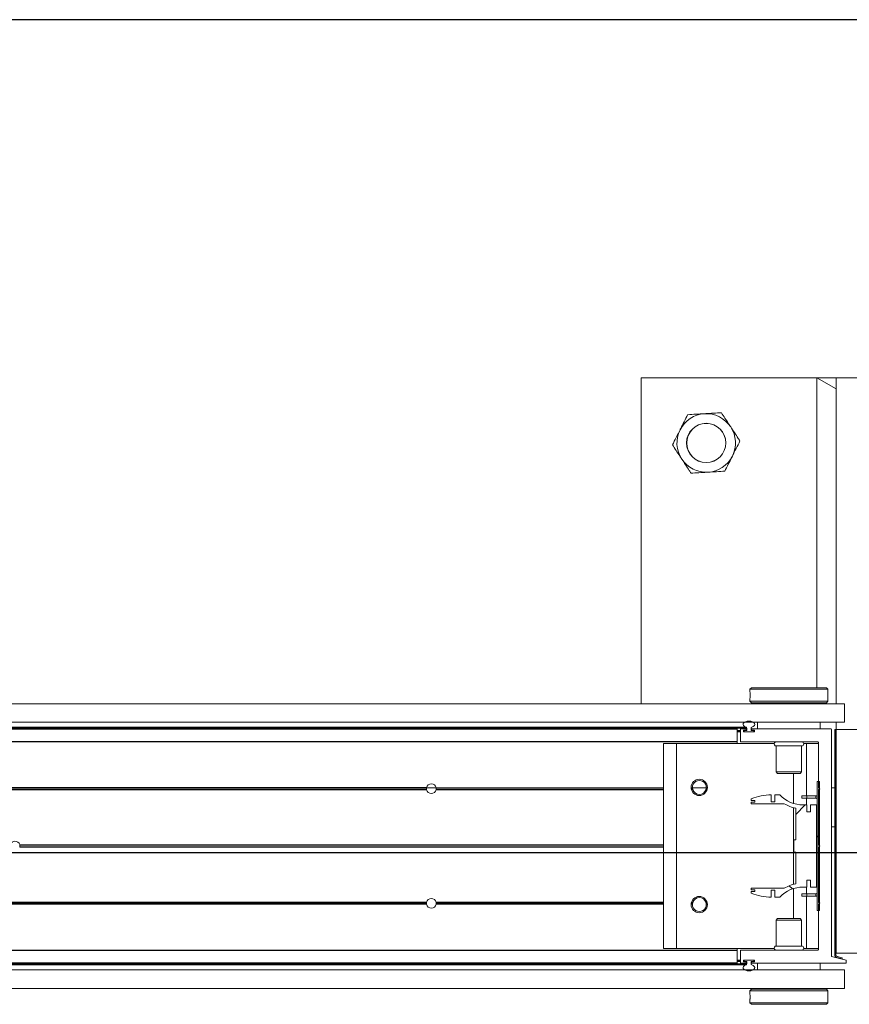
# Model space of a CAD drawing. Header units: feet. Extents: x 0 to 152508, y 0 to 59434.
# Tile 106 of 114: x 152355.9 to 152357.22, y 59421.64 to 59423.21. Entities that reach past the tile are written whole.
import ezdxf

# ---------------------------------------------------------------- set-up
doc = ezdxf.new("R2010")
doc.units = ezdxf.units.FT
doc.header["$LTSCALE"] = 0.1
doc.header["$MEASUREMENT"] = 0
doc.layers.add('Bridge plan$0$BR_P_Rail_Object', color=251, linetype='Continuous', lineweight=30)
doc.layers.add('Bridge plan$0$SC_Scratch7', color=252, linetype='Continuous', lineweight=0)

# ---------------------------------------------------------------- blocks, each defined once
blk = doc.blocks.new('Bridge plan$0$HIGH ST SCREENWALL_13 PANEL PLAN_2')
at = {"layer": 'Bridge plan$0$SC_Scratch7', "lineweight": 0}
h = blk.add_hatch(dxfattribs=at)
h.set_pattern_fill('ANSI34', color=256, scale=0.1, style=0, pattern_type=2)
h.set_pattern_definition([(44.99814199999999, (-37.96426208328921, -14.21874450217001), (-0.5303118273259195, 0.53034622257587), []), (44.99814199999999, (-37.78748578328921, -14.21875020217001), (-0.5303118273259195, 0.53034622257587), []), (44.99814199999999, (-37.61070938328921, -14.21875600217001), (-0.5303118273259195, 0.53034622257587), []), (44.99814199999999, (-37.43393308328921, -14.21876170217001), (-0.5303118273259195, 0.53034622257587), [])])
h.paths.add_polyline_path([(-28.38139605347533, -0.1481617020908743), (-28.38096463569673, -0.1465518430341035), (-28.3894457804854, -0.1442790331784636, -0.3394542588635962), (-28.39129865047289, -0.1418641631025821), (-28.39128694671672, 0.218998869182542), (-28.39295361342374, 0.2189989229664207), (-28.39296531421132, -0.1418641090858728, 0.339454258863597), (-28.38987719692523, -0.1458888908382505)])
h = blk.add_hatch(dxfattribs=at)
h.set_pattern_fill('ANSI31', color=256, scale=0.01, style=0, pattern_type=2)
h.set_pattern_definition([(44.99814199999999, (-37.9729706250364, -14.22072872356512), (-0.08838530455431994, 0.08839103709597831), [])])
h.paths.add_polyline_path([(-28.42108126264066, 0.1355208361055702), (-28.42108795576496, -0.07085375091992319), (-28.41733796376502, -0.07085387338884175), (-28.41733127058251, 0.1355207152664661)])
h = blk.add_hatch(dxfattribs=at)
h.set_pattern_fill('ANSI38', color=256, scale=0.01, style=0, pattern_type=2)
h.set_pattern_definition([(44.99814199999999, (-37.87566250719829, -14.22925975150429), (-0.08838530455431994, 0.08839103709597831), []), (134.998142, (-37.87566250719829, -14.22925975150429), (-0.2651616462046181, 0.0883967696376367), [0.31249937, -0.18749962])])
h.paths.add_polyline_path([(-28.43215755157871, -0.0223247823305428), (-28.43215790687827, -0.03328276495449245), (-28.42254506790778, -0.0332830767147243), (-28.42254081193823, 0.09795025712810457), (-28.43215365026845, 0.09795056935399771), (-28.43215400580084, 0.08699258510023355), (-28.43779704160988, 0.08699276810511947), (-28.43779668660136, 0.09795075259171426), (-28.44343971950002, 0.09795093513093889, -0.2061892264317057), (-28.48107035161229, 0.1141594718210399), (-28.48910839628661, 0.1141597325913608), (-28.48910875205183, 0.1032017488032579), (-28.49468616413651, 0.1032019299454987), (-28.4946858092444, 0.1141599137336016, 0.09842250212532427), (-28.52670695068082, 0.1077961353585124), (-28.52670703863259, 0.1050894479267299), (-28.52097321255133, 0.1050892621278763), (-28.52097329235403, 0.1026286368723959), (-28.52670711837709, 0.1026288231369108), (-28.5267072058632, 0.09992213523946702), (-28.47381644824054, 0.09992041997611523, 0.0857050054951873), (-28.45534931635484, 0.09261790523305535), (-28.45535095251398, 0.04217715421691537), (-28.4586317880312, 0.04217726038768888), (-28.45863242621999, 0.02249226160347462), (-28.45535159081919, 0.02249215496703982), (-28.45535322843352, -0.02794859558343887, 0.08570500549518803), (-28.47382083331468, -0.03524991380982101), (-28.52671159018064, -0.03524819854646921), (-28.52671167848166, -0.03795488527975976), (-28.52097785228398, -0.03795507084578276), (-28.52097793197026, -0.0404156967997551), (-28.52671175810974, -0.0404155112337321), (-28.52671184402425, -0.04312219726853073, 0.09842250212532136), (-28.49469111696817, -0.04948805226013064), (-28.49469076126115, -0.03853007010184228), (-28.48911334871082, -0.03853025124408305), (-28.48911370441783, -0.04948823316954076), (-28.481075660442, -0.0494884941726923, -0.206189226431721), (-28.44344397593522, -0.03328239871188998), (-28.43780094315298, -0.03328258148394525), (-28.43780058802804, -0.0223245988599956)])
for p, q in [((-28.70303891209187, 0.7815078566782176), (-28.70305583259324, 0.2598422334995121)), ((-28.03637358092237, 0.7814862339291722), (-28.70303891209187, 0.7815078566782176)), ((-28.42180555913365, 0.2856696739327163), (-28.42178947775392, 0.7814987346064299)), ((-28.39053953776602, 0.7814977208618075), (-28.42178947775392, 0.7814987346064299)), ((-28.42178947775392, 0.7814987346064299), (-28.39054010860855, 0.7639196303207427)), ((-28.39053953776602, 0.7814977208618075), (-28.39055645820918, 0.2598320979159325)), ((-28.39053953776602, 0.7814977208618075), (-28.39054010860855, 0.7639196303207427)), ((-28.34887295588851, 0.7814963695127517), (-28.39053953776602, 0.7814977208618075)), ((-28.52649285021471, 0.2856730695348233), (-28.5289929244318, 0.2831731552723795)), ((-28.52649285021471, 0.2856730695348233), (-28.40649308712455, 0.2856691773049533)), ((-28.40399317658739, 0.2831691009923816), (-28.40649308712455, 0.2856691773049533)), ((-28.5289929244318, 0.2831731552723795), (-28.52899302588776, 0.2800453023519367)), ((-28.5289929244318, 0.2831731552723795), (-28.40399317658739, 0.2831691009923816)), ((-28.40432721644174, 0.2739746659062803), (-28.40431651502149, 0.2721655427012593)), ((-28.40399327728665, 0.2800399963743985), (-28.40399317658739, 0.2831691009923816)), ((-32.36711100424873, 0.259961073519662), (-28.37753565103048, 0.259831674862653)), ((-28.52899344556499, 0.2671056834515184), (-28.52899354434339, 0.2640590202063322)), ((-28.52899354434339, 0.2640590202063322), (-28.52649363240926, 0.2615589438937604)), ((-28.52899354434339, 0.2640590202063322), (-28.40399379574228, 0.264054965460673)), ((-28.52649363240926, 0.2615589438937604), (-28.40649386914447, 0.2615550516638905)), ((-28.52274363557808, 0.2615588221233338), (-28.52274369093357, 0.2598363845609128)), ((-28.41024391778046, 0.2598327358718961), (-28.41024386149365, 0.2615551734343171)), ((-28.40649386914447, 0.2615550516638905), (-28.40399379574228, 0.264054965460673)), ((-28.40399379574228, 0.264054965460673), (-28.40399369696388, 0.2671040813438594)), ((-28.37753660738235, 0.2303317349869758), (-28.37753565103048, 0.259831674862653)), ((-32.36711196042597, 0.2304611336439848), (-28.37753660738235, 0.2303317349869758)), ((-30.30631928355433, 0.2208079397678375), (-28.53378660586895, 0.2207504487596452)), ((-30.30625873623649, 0.2225402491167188), (-28.53505528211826, 0.2224828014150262)), ((-28.53378660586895, 0.2207504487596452), (-28.53378672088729, 0.2171701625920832)), ((-28.52712006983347, 0.2171699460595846), (-28.52711995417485, 0.2207502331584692)), ((-28.51649500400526, 0.2198362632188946), (-28.51649466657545, 0.2302529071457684)), ((-28.51649466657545, 0.2302529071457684), (-28.41649486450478, 0.2302496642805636)), ((-28.48211973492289, 0.2303351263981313), (-28.48211973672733, 0.2302517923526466)), ((-28.45086979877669, 0.2302507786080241), (-28.45086979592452, 0.2303341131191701)), ((-28.41649486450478, 0.2302496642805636), (-28.41649520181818, 0.2198330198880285)), ((-28.39055741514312, 0.2303321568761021), (-28.39055778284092, 0.218998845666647)), ((-28.54941163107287, 0.2190171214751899), (-30.30637988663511, 0.2190741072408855)), ((-28.54941160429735, 0.2198373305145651), (-30.30635121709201, 0.2198943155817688)), ((-28.54941225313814, 0.1998242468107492), (-28.54941163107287, 0.2190171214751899)), ((-28.54941176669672, 0.2148373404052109), (-28.54420344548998, 0.2148371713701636)), ((-28.54941171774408, 0.2163373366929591), (-28.54420339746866, 0.2163371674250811)), ((-28.54941169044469, 0.2171706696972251), (-28.54420336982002, 0.2171705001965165)), ((-28.54941163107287, 0.2190171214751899), (-28.54941160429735, 0.2198373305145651)), ((-28.54420393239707, 0.1998372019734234), (-28.54420331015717, 0.2190169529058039)), ((-28.5433830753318, 0.2198371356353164), (-28.5352318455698, 0.2198368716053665)), ((-28.53920338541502, 0.2169334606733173), (-28.53920342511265, 0.2156988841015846)), ((-28.53920340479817, 0.2163370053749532), (-28.5382450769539, 0.2163369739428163)), ((-28.53920293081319, 0.2156703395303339), (-28.53824509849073, 0.2156703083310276)), ((-28.53916842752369, 0.2171703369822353), (-28.53824504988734, 0.2171703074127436)), ((-28.5383832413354, 0.2148786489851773), (-28.5225236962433, 0.2148781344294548)), ((-28.53523191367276, 0.2177535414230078), (-28.5383831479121, 0.2177536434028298)), ((-28.53824509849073, 0.2156703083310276), (-28.53824512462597, 0.2148786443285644)), ((-28.5382450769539, 0.2163369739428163), (-28.53824509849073, 0.2156703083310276)), ((-28.53824504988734, 0.2171703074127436), (-28.5382450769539, 0.2163369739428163)), ((-28.53824504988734, 0.2171703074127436), (-28.53722482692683, 0.2171702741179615)), ((-28.53741179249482, 0.214836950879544), (-28.52349515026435, 0.2148364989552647)), ((-28.53378672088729, 0.2171701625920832), (-28.53722482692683, 0.2171702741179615)), ((-28.53441166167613, 0.2190166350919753), (-28.53441167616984, 0.2185737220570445)), ((-28.52349507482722, 0.2171698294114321), (-28.52712006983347, 0.2171699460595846)), ((-28.52649502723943, 0.2185734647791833), (-28.52649501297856, 0.2190163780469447)), ((-28.52252360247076, 0.2177531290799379), (-28.52567484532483, 0.2177532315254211)), ((-28.52567477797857, 0.2198365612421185), (-28.39919044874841, 0.2198324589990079)), ((-28.52266179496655, 0.2156698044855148), (-28.52266177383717, 0.2163364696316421)), ((-28.52170346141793, 0.2156983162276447), (-28.52170342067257, 0.2169328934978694)), ((-28.3983702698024, 0.2190122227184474), (-28.39838206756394, -0.1447501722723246)), ((-28.39295361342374, 0.2189989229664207), (-28.39296531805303, -0.1418641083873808)), ((-28.39295361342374, 0.2189989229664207), (-28.39128694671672, 0.218998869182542)), ((-28.39128694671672, 0.218998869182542), (-28.39129865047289, -0.1418641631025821)), ((-28.39056940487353, -0.1393337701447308), (-28.39055778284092, 0.218998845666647)), ((-28.34889120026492, 0.2189974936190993), (-28.39055778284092, 0.218998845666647)), ((-28.54941228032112, 0.1990040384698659), (-30.30707940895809, 0.1990610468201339)), ((-28.54941225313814, 0.1998242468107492), (-30.30705074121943, 0.1998812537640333)), ((-28.66732879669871, 0.1964037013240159), (-28.66733943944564, -0.1317206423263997)), ((-28.64649550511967, 0.1964030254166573), (-28.66732879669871, 0.1964037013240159)), ((-28.64649550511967, 0.1964030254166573), (-28.64650614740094, -0.1317213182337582)), ((-28.49012278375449, 0.1963979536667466), (-28.64649550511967, 0.1964030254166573)), ((-28.54941236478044, 0.1963998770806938), (-28.54941228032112, 0.1990040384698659)), ((-28.54941228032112, 0.1990040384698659), (-28.54941225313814, 0.1998242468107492)), ((-28.4200244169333, 0.1989998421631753), (-28.54337062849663, 0.1990038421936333)), ((-28.48691261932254, 0.1924403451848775), (-28.48691396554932, 0.1509574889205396)), ((-28.44607936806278, 0.1924390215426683), (-28.48691261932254, 0.1924403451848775)), ((-28.44608071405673, 0.1509561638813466), (-28.44607936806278, 0.1924390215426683)), ((-28.43816258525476, 0.1963962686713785), (-28.44286894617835, 0.1963964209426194)), ((-28.43816258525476, 0.1963962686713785), (-28.43816530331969, 0.1126047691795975)), ((-28.41920429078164, 0.196395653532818), (-28.43816258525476, 0.1963962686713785)), ((-28.41920658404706, 0.1256666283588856), (-28.41920423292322, 0.1981796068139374)), ((-28.48691396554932, 0.1509574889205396), (-28.48454199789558, 0.1485853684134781)), ((-28.44608071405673, 0.1509561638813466), (-28.48691396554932, 0.1509574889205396)), ((-28.44845283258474, 0.1485841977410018), (-28.48454199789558, 0.1485853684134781)), ((-28.45899743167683, 0.1485845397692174), (-28.45899899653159, 0.1003439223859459)), ((-28.44845283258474, 0.1485841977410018), (-28.44608071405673, 0.1509561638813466)), ((-28.42108795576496, -0.07085375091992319), (-28.42108126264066, 0.1355208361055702)), ((-28.41733127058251, 0.1355207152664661), (-28.42108126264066, 0.1355208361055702)), ((-28.41733796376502, -0.07085387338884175), (-28.41733127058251, 0.1355207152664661)), ((-29.04660042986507, 0.1223536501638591), (-30.14316158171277, 0.1223892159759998)), ((-29.04680848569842, 0.1240203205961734), (-30.1431615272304, 0.1240558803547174)), ((-29.04665668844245, 0.1256869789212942), (-30.1431614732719, 0.1257225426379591)), ((-29.04672867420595, 0.1252703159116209), (-29.03126537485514, 0.1252698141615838)), ((-28.66733119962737, 0.1223413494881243), (-29.0313938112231, 0.1223531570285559)), ((-28.66733109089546, 0.1256746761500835), (-29.03133733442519, 0.12568648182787)), ((-28.66733114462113, 0.1240080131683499), (-29.03118564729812, 0.1240198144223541)), ((-28.62090668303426, 0.1256731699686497), (-28.62305367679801, 0.1256732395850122)), ((-28.62071700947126, 0.1240065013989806), (-28.62289265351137, 0.1240065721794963)), ((-28.62026095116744, 0.1223398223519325), (-28.62250876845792, 0.1223398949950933)), ((-28.62088315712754, 0.1252565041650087), (-28.59877928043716, 0.1252557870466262)), ((-28.59757052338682, 0.1223390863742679), (-28.59940167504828, 0.1223391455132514)), ((-28.5971865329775, 0.1240057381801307), (-28.59894550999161, 0.1240057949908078)), ((-28.59702539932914, 0.1256723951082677), (-28.59875572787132, 0.1256724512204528)), ((-28.49468616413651, 0.1032019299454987), (-28.49468580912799, 0.1141599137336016)), ((-28.48910839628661, 0.1141597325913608), (-28.48910875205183, 0.1032017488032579)), ((-28.48107035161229, 0.1141594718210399), (-28.48910839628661, 0.1141597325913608)), ((-28.44584074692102, 0.1088550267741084), (-28.44584062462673, 0.1126050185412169)), ((-28.43750730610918, 0.1126047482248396), (-28.44584062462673, 0.1126050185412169)), ((-28.43750742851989, 0.1088547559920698), (-28.43750730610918, 0.1126047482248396)), ((-28.42349866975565, 0.1126042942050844), (-28.43750730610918, 0.1126047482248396)), ((-28.4234987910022, 0.1088543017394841), (-28.42349866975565, 0.1126042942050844)), ((-28.4192095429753, 0.0344580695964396), (-28.41920669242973, 0.1223333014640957)), ((-28.41920669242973, 0.1223333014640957), (-28.41670664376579, 0.1239998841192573)), ((-28.41670664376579, 0.1239998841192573), (-28.41920658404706, 0.1256666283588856)), ((-28.39837331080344, 0.1252492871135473), (-28.39295665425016, 0.125249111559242)), ((-28.52670711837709, 0.1026288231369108), (-28.5267072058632, 0.09992213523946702)), ((-28.5267072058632, 0.09992213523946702), (-28.47381644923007, 0.09992041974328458)), ((-28.52097329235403, 0.1026286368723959), (-28.52670711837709, 0.1026288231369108)), ((-28.52670695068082, 0.1077961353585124), (-28.52670703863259, 0.1050894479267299)), ((-28.52670703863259, 0.1050894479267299), (-28.52097321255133, 0.1050892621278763)), ((-28.52097321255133, 0.1050892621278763), (-28.52097329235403, 0.1026286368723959)), ((-28.48910875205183, 0.1032017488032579), (-28.49468616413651, 0.1032019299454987)), ((-28.43750742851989, 0.1088547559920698), (-28.44584074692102, 0.1088550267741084)), ((-28.43779668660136, 0.09795075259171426), (-28.4434397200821, 0.09795093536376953)), ((-28.4381654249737, 0.1088547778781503), (-28.43816577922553, 0.09795076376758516)), ((-28.43779704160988, 0.08699276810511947), (-28.43779668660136, 0.09795075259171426)), ((-28.4234987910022, 0.1088543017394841), (-28.43750742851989, 0.1088547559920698)), ((-28.43215365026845, 0.09795056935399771), (-28.43215400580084, 0.08699258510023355)), ((-28.42254081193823, 0.09795025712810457), (-28.43215365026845, 0.09795056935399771)), ((-28.42254506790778, -0.0332830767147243), (-28.42254081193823, 0.09795025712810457)), ((-28.45899921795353, 0.09350242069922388), (-28.45900318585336, -0.02883287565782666)), ((-28.45534931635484, 0.09261790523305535), (-28.45535095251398, 0.04217715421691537)), ((-28.43215400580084, 0.08699258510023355), (-28.43779704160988, 0.08699276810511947)), ((-28.39837533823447, 0.06274941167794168), (-28.39295868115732, 0.06274923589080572)), ((-28.66733404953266, 0.03446611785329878), (-29.69814725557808, 0.03449955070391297)), ((-28.66733411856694, 0.03234152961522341), (-29.69785288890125, 0.03237495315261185)), ((-28.4586317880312, 0.04217726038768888), (-28.45863242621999, 0.02249226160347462)), ((-28.45535095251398, 0.04217715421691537), (-28.4586317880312, 0.04217726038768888)), ((-28.41920968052, 0.030208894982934), (-28.41708502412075, 0.03233341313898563)), ((-28.41708502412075, 0.03233341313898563), (-28.4192095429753, 0.0344580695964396)), ((-28.66733418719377, 0.03021694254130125), (-29.69814739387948, 0.03025037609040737)), ((-28.45863242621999, 0.02249226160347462), (-28.45535159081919, 0.02249215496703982)), ((-28.45535159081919, 0.02249215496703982), (-28.45535322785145, -0.0279485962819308)), ((-28.41921253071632, -0.05766633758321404), (-28.41920968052, 0.030208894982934)), ((-28.43780094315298, -0.03328258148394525), (-28.43780058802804, -0.0223245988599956)), ((-28.43780058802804, -0.0223245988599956), (-28.43215755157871, -0.0223247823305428)), ((-28.43215755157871, -0.0223247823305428), (-28.43215790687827, -0.03328276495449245)), ((-28.52671175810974, -0.0404155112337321), (-28.52671184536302, -0.04312219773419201)), ((-28.52097793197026, -0.0404156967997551), (-28.52671175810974, -0.0404155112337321)), ((-28.52671159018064, -0.03524819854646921), (-28.52671167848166, -0.03795488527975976)), ((-28.52671167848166, -0.03795488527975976), (-28.52097785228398, -0.03795507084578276)), ((-28.47382083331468, -0.03524991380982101), (-28.52671159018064, -0.03524819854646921)), ((-28.52097785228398, -0.03795507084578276), (-28.52097793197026, -0.0404156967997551)), ((-28.49469111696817, -0.04948805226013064), (-28.49469076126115, -0.03853007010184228)), ((-28.49469076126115, -0.03853007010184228), (-28.48911334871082, -0.03853025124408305)), ((-28.48911334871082, -0.03853025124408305), (-28.48911370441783, -0.04948823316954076)), ((-28.45900340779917, -0.03567437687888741), (-28.45900497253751, -0.08391499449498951)), ((-28.44584571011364, -0.04418633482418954), (-28.44584583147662, -0.0479363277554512)), ((-28.44584571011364, -0.04418633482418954), (-28.43751239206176, -0.04418660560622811)), ((-28.44344397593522, -0.03328239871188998), (-28.43780094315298, -0.03328258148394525)), ((-28.43817003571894, -0.03328256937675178), (-28.43817038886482, -0.04418658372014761)), ((-28.43751239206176, -0.04418660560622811), (-28.43751251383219, -0.04793659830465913)), ((-28.43751239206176, -0.04418660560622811), (-28.42350375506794, -0.04418705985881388)), ((-28.43215790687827, -0.03328276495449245), (-28.42254506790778, -0.0332830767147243)), ((-28.42350387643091, -0.04793705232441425), (-28.42350375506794, -0.04418705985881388)), ((-29.04666274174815, -0.06097931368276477), (-30.14316752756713, -0.06094374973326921)), ((-29.04681443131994, -0.05931264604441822), (-30.14316747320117, -0.05927708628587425)), ((-29.04660626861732, -0.05764598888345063), (-30.14316742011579, -0.05761042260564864)), ((-28.6673370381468, -0.05765829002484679), (-29.03139964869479, -0.05764648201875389)), ((-28.66733714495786, -0.06099161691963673), (-29.03134338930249, -0.06097981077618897)), ((-28.66733709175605, -0.05932495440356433), (-29.031191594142, -0.05931315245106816)), ((-28.62091273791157, -0.06099312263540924), (-28.62305973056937, -0.06099305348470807)), ((-28.62072295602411, -0.05932646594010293), (-28.62289859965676, -0.05932639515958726)), ((-28.62026678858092, -0.05765981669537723), (-28.62251460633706, -0.05765974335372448)), ((-28.59757636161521, -0.05766055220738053), (-28.59940751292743, -0.05766049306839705)), ((-28.59703145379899, -0.06099389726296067), (-28.59876178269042, -0.06099384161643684)), ((-28.48911370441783, -0.04948823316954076), (-28.48107565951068, -0.0494884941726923)), ((-28.44584583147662, -0.0479363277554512), (-28.43751251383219, -0.04793659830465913)), ((-28.43817051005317, -0.04793657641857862), (-28.43817322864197, -0.131728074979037)), ((-28.43751251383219, -0.04793659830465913), (-28.42350387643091, -0.04793705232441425)), ((-28.41921499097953, -0.1335126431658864), (-28.41921263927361, -0.06099966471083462)), ((-28.41921263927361, -0.06099966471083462), (-28.41671259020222, -0.05933308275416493)), ((-28.41671259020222, -0.05933308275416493), (-28.41921253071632, -0.05766633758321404)), ((-28.42108795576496, -0.07085375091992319), (-28.41733796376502, -0.07085387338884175)), ((-28.48692166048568, -0.08628613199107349), (-28.48692300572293, -0.127768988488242)), ((-28.48454953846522, -0.0839141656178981), (-28.48692166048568, -0.08628613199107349)), ((-28.48692166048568, -0.08628613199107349), (-28.44608840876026, -0.08628745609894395)), ((-28.48454953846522, -0.0839141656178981), (-28.448460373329, -0.08391533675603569)), ((-28.44608840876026, -0.08628745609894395), (-28.448460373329, -0.08391533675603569)), ((-28.44608975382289, -0.1277703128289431), (-28.44608840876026, -0.08628745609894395)), ((-28.54942309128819, -0.1343286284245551), (-30.30709021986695, -0.1342716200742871)), ((-28.54942311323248, -0.1350167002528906), (-30.30706621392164, -0.1349596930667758)), ((-28.64650614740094, -0.1317213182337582), (-28.66733943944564, -0.1317206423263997)), ((-28.49013342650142, -0.1317263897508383), (-28.64650614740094, -0.1317213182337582)), ((-28.54942374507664, -0.1544738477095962), (-28.54942311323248, -0.1350167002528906)), ((-28.54942311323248, -0.1350167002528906), (-28.54942309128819, -0.1343286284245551)), ((-28.54942309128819, -0.1343286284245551), (-28.54942300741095, -0.1317244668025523)), ((-28.54421542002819, -0.1543418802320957), (-28.5442147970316, -0.135149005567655)), ((-28.54339456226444, -0.1343288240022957), (-28.42003522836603, -0.1343328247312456)), ((-28.48692300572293, -0.127768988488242), (-28.44608975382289, -0.1277703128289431)), ((-28.43817322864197, -0.131728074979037), (-28.44287958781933, -0.1317279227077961)), ((-28.41921493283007, -0.1317286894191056), (-28.43817322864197, -0.131728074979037)), ((-28.39056940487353, -0.1393337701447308), (-28.34890282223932, -0.1393351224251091)), ((-28.54942374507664, -0.1544738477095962), (-30.30638738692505, -0.1544168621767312)), ((-28.54942376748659, -0.155161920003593), (-30.30636337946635, -0.1551049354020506)), ((-30.30633150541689, -0.1560185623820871), (-28.53379882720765, -0.1560760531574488)), ((-28.54942376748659, -0.155161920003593), (-28.54942374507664, -0.1544738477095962)), ((-28.54942368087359, -0.1524952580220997), (-28.5442153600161, -0.1524954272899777)), ((-28.54942365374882, -0.1516619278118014), (-28.5442153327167, -0.1516620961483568)), ((-28.54942363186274, -0.1509952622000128), (-28.54421531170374, -0.1509954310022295)), ((-28.54942360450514, -0.1501619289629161), (-28.54421528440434, -0.1501620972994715)), ((-28.53524400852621, -0.1551623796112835), (-28.54339523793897, -0.1551621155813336)), ((-28.53921531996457, -0.1510241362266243), (-28.53921536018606, -0.1522587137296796)), ((-28.5392153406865, -0.1516622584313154), (-28.5382570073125, -0.1516622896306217)), ((-28.53921482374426, -0.1509955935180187), (-28.53825698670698, -0.1509956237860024)), ((-28.53918041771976, -0.1524955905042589), (-28.53825703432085, -0.1524956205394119)), ((-28.53839517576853, -0.1530789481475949), (-28.53524394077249, -0.1530790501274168)), ((-28.52253553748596, -0.1502044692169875), (-28.53839508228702, -0.1502039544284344)), ((-28.5382570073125, -0.1516622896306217), (-28.53825703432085, -0.1524956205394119)), ((-28.53825703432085, -0.1524956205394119), (-28.53742370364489, -0.1524956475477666)), ((-28.53825698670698, -0.1509956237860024), (-28.53825700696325, -0.1516622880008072)), ((-28.53825695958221, -0.150203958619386), (-28.53825698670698, -0.1509956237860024)), ((-28.53742370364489, -0.1524956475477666), (-28.53379871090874, -0.1524957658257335)), ((-28.52350698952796, -0.1501627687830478), (-28.53742362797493, -0.150162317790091)), ((-28.53442375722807, -0.1538992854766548), (-28.53442377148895, -0.1543421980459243)), ((-28.53379871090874, -0.1524957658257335), (-28.53379882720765, -0.1560760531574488)), ((-28.52713217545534, -0.1560762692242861), (-28.52713205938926, -0.1524959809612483)), ((-28.52713205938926, -0.1524959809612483), (-28.5236939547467, -0.1524960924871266)), ((-28.52650712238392, -0.1543424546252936), (-28.52650710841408, -0.1538995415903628)), ((-28.37494495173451, -0.1551675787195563), (-28.52568694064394, -0.1551626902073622)), ((-28.5256868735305, -0.1530793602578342), (-28.52253563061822, -0.1530794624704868)), ((-28.52267370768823, -0.1516627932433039), (-28.52267368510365, -0.1509961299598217)), ((-28.52171539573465, -0.1522592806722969), (-28.52171535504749, -0.1510247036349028)), ((-28.51650750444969, -0.1655796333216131), (-28.51650716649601, -0.1551629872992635)), ((-28.41650736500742, -0.1551662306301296), (-28.41650770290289, -0.1655828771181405)), ((-28.39838206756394, -0.1447501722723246), (-28.37494478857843, -0.1501675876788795)), ((-28.38987719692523, -0.1458888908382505), (-28.38139605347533, -0.1481617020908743)), ((-28.38944578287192, -0.1442790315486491), (-28.38096463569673, -0.1465518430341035)), ((-28.38096463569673, -0.1465518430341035), (-28.38139605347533, -0.1481617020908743)), ((-28.37494478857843, -0.1501675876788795), (-28.37494495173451, -0.1551675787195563)), ((-32.36712481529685, -0.1658714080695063), (-28.37754946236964, -0.166000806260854)), ((-30.30627107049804, -0.1577508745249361), (-28.5350676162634, -0.1578083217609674)), ((-28.41650770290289, -0.1655828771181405), (-28.51650750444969, -0.1655796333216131)), ((-28.48213257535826, -0.1655807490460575), (-28.48213258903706, -0.1659974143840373)), ((-28.45088265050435, -0.1659984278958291), (-28.45088263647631, -0.1655817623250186)), ((-28.3775504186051, -0.1955007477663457), (-28.37754946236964, -0.166000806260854)), ((-32.36712577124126, -0.1953713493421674), (-28.3775504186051, -0.1955007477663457)), ((-28.52900857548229, -0.1993849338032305), (-28.52900867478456, -0.202434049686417)), ((-28.52650850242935, -0.19688502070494), (-28.52900857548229, -0.1993849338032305)), ((-28.40400882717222, -0.1993889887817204), (-28.52900857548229, -0.1993849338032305)), ((-28.40650873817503, -0.1968889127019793), (-28.52650850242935, -0.19688502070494)), ((-28.52275845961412, -0.1954960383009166), (-28.52275850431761, -0.1968851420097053)), ((-28.41025873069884, -0.196888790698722), (-28.4102586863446, -0.1954996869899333)), ((-28.40400882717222, -0.1993889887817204), (-28.40650873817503, -0.1968889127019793)), ((-28.40400892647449, -0.2024356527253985), (-28.40400882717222, -0.1993889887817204)), ((-28.52900909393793, -0.215369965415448), (-28.52900919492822, -0.2184990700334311)), ((-28.52900919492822, -0.2184990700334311), (-28.52650928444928, -0.2209991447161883)), ((-28.40400944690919, -0.2185031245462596), (-28.52900919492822, -0.2184990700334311)), ((-28.52867515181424, -0.2093046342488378), (-28.52868585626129, -0.2074955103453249)), ((-28.40650952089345, -0.2210030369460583), (-28.40400944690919, -0.2185031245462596)), ((-28.40400944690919, -0.2185031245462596), (-28.40400934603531, -0.215375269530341)), ((-28.40650952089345, -0.2210030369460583), (-28.52650928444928, -0.2209991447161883))]:
    blk.add_line(p, q, dxfattribs=at)
for centre, radius in [((-28.59887583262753, 0.6773380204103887), 0.0314166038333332), ((-28.59887583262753, 0.6773380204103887), 0.03124993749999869), ((-28.610039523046, 0.1260894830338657), 0.01302080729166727), ((-28.61004560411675, -0.06141014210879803), 0.01302080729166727)]:
    blk.add_circle(centre, radius, dxfattribs=at)
for centre, radius, start, end in [((-28.59887583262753, 0.6773380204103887), 0.04687490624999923, 93.33381642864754, 153.333816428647), ((-28.59887583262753, 0.6773380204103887), 0.0468749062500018, 33.33381642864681, 93.33381642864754), ((-28.59887583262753, 0.6773380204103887), 0.04687490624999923, 153.333816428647, 213.3338164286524), ((-28.59887583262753, 0.6773380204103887), 0.0468749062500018, 333.3338164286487, 33.33381642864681), ((-28.59887583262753, 0.6773380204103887), 0.04687490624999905, 213.3338164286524, 273.3338164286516), ((-28.59887583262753, 0.6773380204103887), 0.04687490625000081, 273.3338164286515, 333.3338164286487), ((-28.5913109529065, 0.2736178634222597), 0.06265684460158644, 354.0342443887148, 5.88784886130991), ((-28.53560361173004, 0.22075050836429), 0.001817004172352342, 359.9981400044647, 72.43568222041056), ((-28.52530294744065, 0.2207501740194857), 0.001817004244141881, 107.5606013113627, 179.9981416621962), ((-28.54338310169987, 0.2190169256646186), 0.0008202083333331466, 89.99814166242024, 179.9981416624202), ((-28.53838321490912, 0.2156988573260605), 0.0008202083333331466, 179.9981416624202, 269.9981416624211), ((-28.53838317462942, 0.2169334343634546), 0.0008202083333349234, 89.9981416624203, 179.9981416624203), ((-28.53741176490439, 0.2156702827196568), 0.0008333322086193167, 179.9982015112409, 269.9981416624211), ((-28.53722486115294, 0.2161290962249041), 0.001041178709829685, 89.9981416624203, 168.4830518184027), ((-28.53523188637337, 0.2185737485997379), 0.0008202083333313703, 269.9981416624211, 359.9981416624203), ((-28.53523187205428, 0.2190166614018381), 0.0008202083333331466, 359.9981416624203, 89.99814166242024), ((-28.52567481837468, 0.2185734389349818), 0.0008202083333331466, 179.9981416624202, 269.9981416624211), ((-28.52567480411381, 0.2190163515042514), 0.0008202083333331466, 89.99814166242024, 179.9981416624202), ((-28.52349512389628, 0.2156698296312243), 0.0008333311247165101, 269.9981416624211, 359.9981802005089), ((-28.5234951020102, 0.2163364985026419), 0.0008333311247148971, 359.9981056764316, 89.99814166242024), ((-28.52252366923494, 0.2156983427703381), 0.0008202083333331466, 269.9981416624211, 359.9981416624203), ((-28.52252362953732, 0.2169329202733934), 0.0008202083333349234, 359.9981416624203, 89.9981416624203), ((-28.39919047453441, 0.2190122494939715), 0.0008202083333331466, 359.9981416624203, 89.99814166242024), ((-28.5433706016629, 0.1998371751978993), 0.0008333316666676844, 179.9981416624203, 269.9981416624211), ((-28.4869125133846, 0.1957211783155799), 0.003280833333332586, 89.99814166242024, 269.9981416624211), ((-28.44607926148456, 0.1957198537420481), 0.003280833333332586, 269.9981416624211, 89.99814166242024), ((-28.42002444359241, 0.1981796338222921), 0.0008202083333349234, 359.9981416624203, 89.9981416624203), ((-29.03899706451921, 0.1241491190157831), 0.007812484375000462, 11.34889256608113, 168.6473907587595), ((-28.60983118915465, 0.126089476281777), 0.01108331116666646, 357.8436572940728, 182.1526260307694), ((-29.03899706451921, 0.1241491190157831), 0.007812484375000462, 168.6473907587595, 180.9446345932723), ((-29.03899706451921, 0.1241491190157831), 0.007812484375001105, 180.9446345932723, 193.2865001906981), ((-29.03899706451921, 0.1241491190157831), 0.007812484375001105, 193.2865001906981, 346.7097831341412), ((-29.03899706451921, 0.1241491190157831), 0.007812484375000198, 346.7097831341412, 359.0516487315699), ((-29.03899706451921, 0.1241491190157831), 0.007812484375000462, 359.0516487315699, 11.34889256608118), ((-28.60983118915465, 0.126089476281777), 0.01108331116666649, 182.1526260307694, 190.8324766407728), ((-28.60983118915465, 0.126089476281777), 0.01108331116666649, 190.8324766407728, 199.7742688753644), ((-28.60983118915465, 0.126089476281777), 0.01108331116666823, 199.7742688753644, 340.222014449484), ((-28.60983118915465, 0.126089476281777), 0.01108331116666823, 340.222014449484, 349.1638066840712), ((-28.60983118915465, 0.126089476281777), 0.01108331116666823, 349.1638066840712, 357.8436572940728), ((-28.49468852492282, 0.03043000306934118), 0.08372991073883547, 89.9981416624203, 112.4825022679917), ((-28.44343803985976, 0.1497417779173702), 0.05179084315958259, 223.3961394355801, 269.9981416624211), ((-28.42349886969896, 0.1064376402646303), 0.006166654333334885, 66.92587189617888, 89.9981416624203), ((-28.44343803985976, 0.1497417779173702), 0.05835250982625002, 238.6273874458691, 258.2216459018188), ((-28.42349886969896, 0.1064376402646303), 0.002416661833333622, 359.9981416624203, 89.9981416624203), ((-29.70566537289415, 0.03237520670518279), 0.007812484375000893, 15.77834138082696, 164.2179419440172), ((-29.70566537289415, 0.03237520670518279), 0.00781248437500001, 344.2179419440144, 359.9981416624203), ((-29.70566537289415, 0.03237520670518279), 0.00781248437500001, 359.9981416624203, 15.77834138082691), ((-28.44344565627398, -0.08507324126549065), 0.05835250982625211, 101.774637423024, 121.3688958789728), ((-28.49468840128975, 0.03424185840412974), 0.08372991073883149, 247.5137810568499, 269.9981416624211), ((-28.44344565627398, -0.08507324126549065), 0.05179084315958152, 89.9981416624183, 136.600143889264), ((-28.42350367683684, -0.04177039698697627), 0.002416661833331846, 269.9981416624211, 359.9981416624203), ((-29.03900301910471, -0.05944195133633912), 0.007812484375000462, 179.0516487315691, 191.3488925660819), ((-29.03900301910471, -0.05944195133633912), 0.007812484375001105, 166.7097831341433, 179.0516487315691), ((-29.03900301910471, -0.05944195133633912), 0.007812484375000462, 191.3488925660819, 348.6473907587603), ((-29.03900301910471, -0.05944195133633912), 0.007812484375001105, 13.2865001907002, 166.7097831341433), ((-29.03900301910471, -0.05944195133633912), 0.007812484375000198, 0.9446345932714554, 13.2865001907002), ((-29.03900301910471, -0.05944195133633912), 0.007812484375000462, 348.6473907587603, 0.9446345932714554), ((-28.60983727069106, -0.06141014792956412), 0.01108331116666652, 177.8436572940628, 2.152626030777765), ((-28.60983727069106, -0.06141014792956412), 0.01108331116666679, 169.1638066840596, 177.8436572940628), ((-28.60983727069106, -0.06141014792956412), 0.01108331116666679, 160.2220144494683, 169.1638066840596), ((-28.60983727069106, -0.06141014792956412), 0.01108331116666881, 19.77426887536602, 160.2220144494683), ((-28.60983727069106, -0.06141014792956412), 0.01108331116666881, 10.83247664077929, 19.77426887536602), ((-28.60983727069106, -0.06141014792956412), 0.01108331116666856, 2.152626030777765, 10.83247664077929), ((-28.42350367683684, -0.04177039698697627), 0.006166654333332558, 269.9981416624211, 293.0704114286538), ((-28.54339458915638, -0.1351490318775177), 0.0008202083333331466, 89.99814166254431, 179.9981416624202), ((-28.4869231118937, -0.1310498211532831), 0.00328083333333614, 89.99814166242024, 269.9981416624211), ((-28.44608986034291, -0.1310511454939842), 0.00328083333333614, 269.9981416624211, 89.99814166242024), ((-28.42003520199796, -0.133512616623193), 0.0008202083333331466, 269.9981416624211, 359.9981416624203), ((-28.54339521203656, -0.1543419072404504), 0.0008202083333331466, 179.9981416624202, 269.9981416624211), ((-28.53839514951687, -0.152258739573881), 0.0008202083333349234, 179.9981416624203, 269.9981416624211), ((-28.53839510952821, -0.1510241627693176), 0.0008202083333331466, 89.99814166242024, 179.9981416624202), ((-28.53742367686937, -0.1516623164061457), 0.0008333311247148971, 179.9981056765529, 269.9981416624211), ((-28.53742365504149, -0.1509956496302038), 0.000833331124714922, 89.9981416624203, 179.9981802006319), ((-28.53524398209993, -0.1543421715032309), 0.0008202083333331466, 269.9981416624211, 359.9981416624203), ((-28.53524396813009, -0.1538992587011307), 0.0008202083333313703, 359.9981416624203, 89.99814166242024), ((-28.5356158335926, -0.1560759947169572), 0.001817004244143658, 287.5606013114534, 359.9981416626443), ((-28.52531516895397, -0.1560763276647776), 0.001817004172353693, 179.9981400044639, 252.4356822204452), ((-28.5256869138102, -0.154342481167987), 0.0008202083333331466, 179.9981416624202, 269.9981416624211), ((-28.52568689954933, -0.1538995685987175), 0.0008202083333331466, 89.99814166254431, 179.9981416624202), ((-28.52369392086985, -0.1514549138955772), 0.00104117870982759, 269.9981416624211, 348.4830518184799), ((-28.52350701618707, -0.150996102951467), 0.0008333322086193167, 359.9982015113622, 89.9981416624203), ((-28.52253560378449, -0.1522592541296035), 0.0008202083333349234, 269.9981416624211, 359.9981416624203), ((-28.52253556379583, -0.1510246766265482), 0.0008202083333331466, 359.9981416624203, 89.99814166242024), ((-28.38879865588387, -0.1418642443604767), 0.004166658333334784, 179.99814166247, 254.998141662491), ((-28.38879865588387, -0.1418642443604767), 0.002499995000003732, 179.9981416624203, 254.9981416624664), ((-28.34169141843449, -0.2089478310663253), 0.0626568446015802, 174.0342443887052, 185.8878488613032)]:
    blk.add_arc(centre, radius, start, end, dxfattribs=at)
for centre, major_axis, ratio, end_param in [((-28.53045307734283, 0.2270705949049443), (0.009374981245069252, -3.040691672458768e-07), 0.5617178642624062, 10.48246647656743), ((-28.53046570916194, -0.1623964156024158), (-0.009374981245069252, 3.040691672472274e-07), 0.5617178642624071, 10.4824664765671)]:
    blk.add_ellipse(centre, major_axis=major_axis, ratio=ratio, start_param=5.225496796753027, end_param=end_param, dxfattribs=at)
for points, knots in [([(-28.60160176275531, 0.7241335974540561), (-28.60096124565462, 0.724170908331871), (-28.59611150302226, 0.7244534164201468), (-28.58696766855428, 0.7249860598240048), (-28.57873724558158, 0.7254654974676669), (-28.57458432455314, 0.7257074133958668)], [0, 0, 0, 0, 0.07010265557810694, 0.5307909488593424, 1, 1, 1, 1]), ([(-28.57458432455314, 0.7257074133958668), (-28.57268393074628, 0.7228180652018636), (-28.56886400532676, 0.7170102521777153), (-28.5638605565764, 0.7094030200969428), (-28.56079430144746, 0.7047410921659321), (-28.55971264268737, 0.7030965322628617)], [0, 0, 0, 0, 0.3905333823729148, 0.7850020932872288, 1, 1, 1, 1]), ([(-28.64076495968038, 0.6983750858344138), (-28.64047701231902, 0.6989484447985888), (-28.63829679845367, 0.7032897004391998), (-28.63418616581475, 0.7114748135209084), (-28.63048615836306, 0.7188422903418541), (-28.62861920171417, 0.7225597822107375)], [0, 0, 0, 0, 0.070102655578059, 0.5307909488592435, 1, 1, 1, 1]), ([(-28.62861920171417, 0.7225597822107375), (-28.62423145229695, 0.7228153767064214), (-28.61537550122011, 0.7233312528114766), (-28.60622072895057, 0.7238645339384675), (-28.60160176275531, 0.7241335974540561)], [0, 0, 0, 0, 0.4954579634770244, 1, 1, 1, 1]), ([(-28.65291071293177, 0.6741903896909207), (-28.65093818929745, 0.6781180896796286), (-28.64695697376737, 0.6860455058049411), (-28.64284142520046, 0.6942404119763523), (-28.64076495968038, 0.6983750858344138)], [0, 0, 0, 0, 0.4954579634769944, 1, 1, 1, 1]), ([(-28.55971264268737, 0.7030965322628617), (-28.55768900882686, 0.7000198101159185), (-28.55360979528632, 0.6938177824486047), (-28.54865905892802, 0.6862906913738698), (-28.54575982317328, 0.6818826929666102), (-28.54484095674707, 0.6804856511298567)], [0, 0, 0, 0, 0.4020739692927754, 0.8104971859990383, 1, 1, 1, 1]), ([(-28.54484095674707, 0.6804856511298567), (-28.5468134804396, 0.6765579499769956), (-28.5507946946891, 0.6686305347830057), (-28.55491024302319, 0.6604356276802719), (-28.55698671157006, 0.6563009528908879)], [0, 0, 0, 0, 0.4954579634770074, 1, 1, 1, 1]), ([(-28.63803902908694, 0.6515795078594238), (-28.63912069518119, 0.6532240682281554), (-28.64216524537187, 0.6578529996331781), (-28.64716890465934, 0.6654605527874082), (-28.65098916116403, 0.6712688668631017), (-28.65291071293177, 0.6741903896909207)], [0, 0, 0, 0, 0.2149974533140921, 0.6051517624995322, 1, 1, 1, 1]), ([(-28.62316734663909, 0.6289686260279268), (-28.6240862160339, 0.6303656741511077), (-28.62695657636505, 0.6347297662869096), (-28.63190611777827, 0.6422550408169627), (-28.63598539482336, 0.6484571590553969), (-28.63803902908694, 0.6515795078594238)], [0, 0, 0, 0, 0.189503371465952, 0.5919695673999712, 1, 1, 1, 1]), ([(-28.55698671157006, 0.6563009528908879), (-28.5572746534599, 0.6557275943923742), (-28.55945487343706, 0.6513863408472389), (-28.56356550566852, 0.6432012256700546), (-28.56726551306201, 0.6358337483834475), (-28.56913246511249, 0.6321162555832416)], [0, 0, 0, 0, 0.07010265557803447, 0.5307909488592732, 1, 1, 1, 1]), ([(-28.59614990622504, 0.6305424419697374), (-28.59679042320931, 0.6305051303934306), (-28.60164016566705, 0.6302226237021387), (-28.61078399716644, 0.6296899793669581), (-28.6190144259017, 0.6292105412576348), (-28.62316734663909, 0.6289686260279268)], [0, 0, 0, 0, 0.07010265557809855, 0.5307909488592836, 1, 1, 1, 1]), ([(-28.56913246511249, 0.6321162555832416), (-28.57352021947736, 0.6318606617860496), (-28.58237616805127, 0.6313447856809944), (-28.59153093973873, 0.6308115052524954), (-28.59614990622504, 0.6305424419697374)], [0, 0, 0, 0, 0.4954579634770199, 1, 1, 1, 1]), ([(-28.40433349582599, 0.2736120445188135), (-28.40432579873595, 0.2743415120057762), (-28.40431040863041, 0.2758003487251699), (-28.40420263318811, 0.2777504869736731), (-28.4040857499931, 0.2792109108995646), (-28.40400159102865, 0.280043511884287), (-28.40400173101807, 0.2800409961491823), (-28.404001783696, 0.2800399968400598)], [0, 0, 0, 0, 0.2140444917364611, 0.4280607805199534, 0.6428083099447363, 0.8580379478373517, 1, 1, 1, 1]), ([(-28.40403053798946, 0.2674656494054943), (-28.40403049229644, 0.2674651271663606), (-28.40399877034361, 0.2671126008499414), (-28.40398408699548, 0.2670285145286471), (-28.40401964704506, 0.2673401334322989), (-28.40412341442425, 0.2684331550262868), (-28.4042425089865, 0.2700863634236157), (-28.40432173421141, 0.2719168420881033), (-28.40433015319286, 0.2731302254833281), (-28.40433349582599, 0.2736120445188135)], [0, 0, 0, 0, 0.0002623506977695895, 0.1771374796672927, 0.3531789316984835, 0.5291976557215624, 0.706035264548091, 0.8832702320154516, 1, 1, 1, 1]), ([(-28.52897183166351, -0.2027956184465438), (-28.52897187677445, -0.2027950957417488), (-28.52900360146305, -0.2024425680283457), (-28.52901828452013, -0.2023584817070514), (-28.52898272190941, -0.2026700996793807), (-28.52887895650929, -0.203763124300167), (-28.52875986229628, -0.2054163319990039), (-28.52868063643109, -0.2072468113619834), (-28.52867222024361, -0.2084601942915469), (-28.52866887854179, -0.2089420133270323)], [0, 0, 0, 0, 0.0002623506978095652, 0.1771374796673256, 0.3531789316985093, 0.5291976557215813, 0.7060352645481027, 0.8832702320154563, 1, 1, 1, 1]), ([(-28.52866887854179, -0.2089420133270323), (-28.52867657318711, -0.2096714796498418), (-28.52869196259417, -0.2111303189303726), (-28.52879973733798, -0.2130804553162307), (-28.52891662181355, -0.2145408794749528), (-28.52900077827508, -0.2153734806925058), (-28.52900064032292, -0.2153709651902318), (-28.52900058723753, -0.2153699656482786)], [0, 0, 0, 0, 0.2140444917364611, 0.4280607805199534, 0.6428083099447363, 0.8580379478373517, 1, 1, 1, 1])]:
    blk.add_open_spline(points, degree=3, knots=knots, dxfattribs=at)
blk = doc.blocks.new('Bridge plan')
at = {"layer": 'Bridge plan$0$BR_P_Rail_Object', "lineweight": -3}
for p, q in [((1828212.789513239, 711624.475581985), (1828067.901254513, 711624.4755819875)), ((1828212.789513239, 711623.1422486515), (1828067.901254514, 711623.142248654))]:
    blk.add_line(p, q, dxfattribs=at)
at = {"layer": 'Bridge plan$0$SC_Scratch7', "lineweight": -3, "rotation": 359.9997690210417}
blk.add_blockref('Bridge plan$0$HIGH ST SCREENWALL_13 PANEL PLAN_2', (1828124.657819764, 711623.1207852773), dxfattribs=at)
blk = doc.blocks.new('Trellis Base')
blk.add_blockref('Bridge plan', (-1675739.0632623, -652201.2630976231))

msp = doc.modelspace()

# ---------------------------------------------------------------- block references
msp.add_blockref('Trellis Base', (0, 0))

doc.saveas('drawing.dxf')
